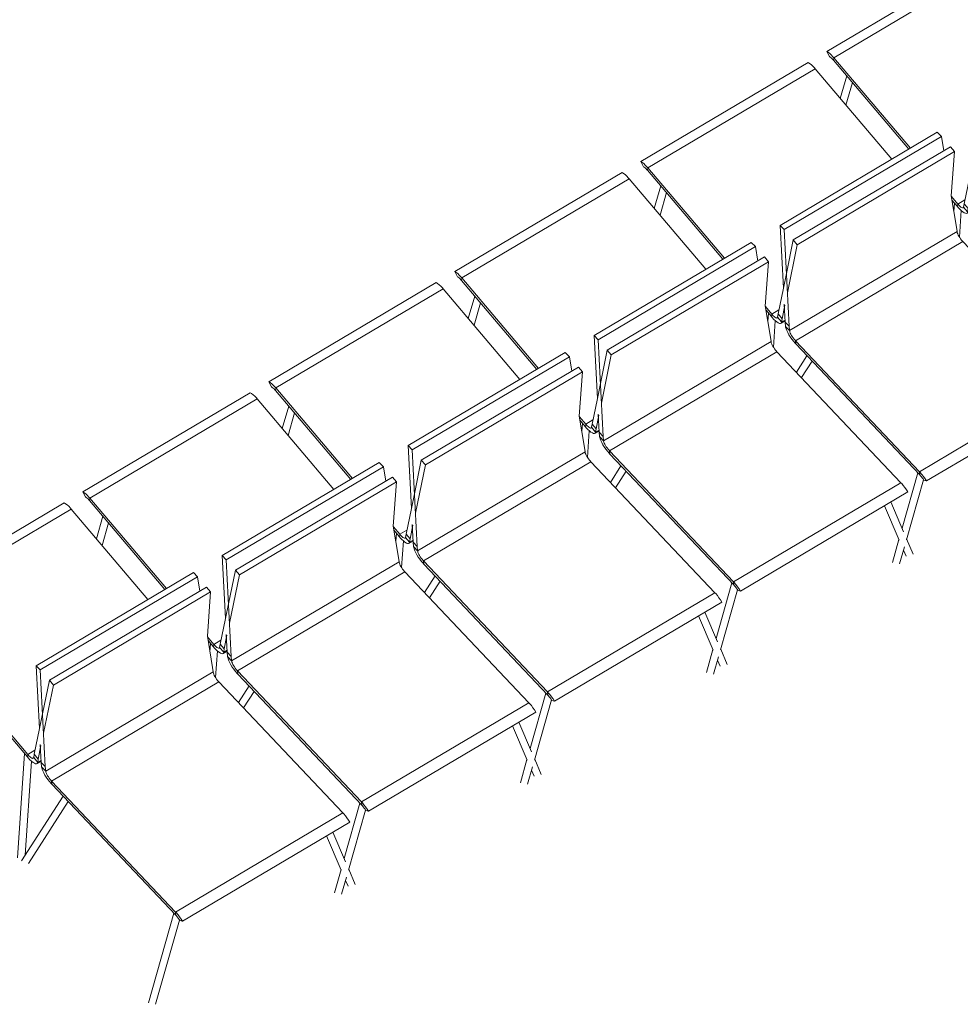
# Model space of a CAD drawing. Header units: millimetres. Extents: x -36631 to 27388, y -24993 to 6945.
# Tile 94 of 256: x -5578 to -3408, y -19226 to -16953. Entities that reach past the tile are written whole.
import ezdxf

# ---------------------------------------------------------------- set-up
doc = ezdxf.new("R2010")
doc.units = ezdxf.units.MM
doc.header["$MEASUREMENT"] = 0
doc.layers.add('Nuevo_09_EI_Mobiliari general', color=7, linetype='Continuous')
doc.layers.add('Nuevo_09_EI_Mobiliari general_Pluma_Nº__1', color=7, linetype='Continuous', lineweight=5)

# ---------------------------------------------------------------- blocks, each defined once
blk = doc.blocks.new('Elem Sección_170_1')
at = {"layer": 'Nuevo_09_EI_Mobiliari general_Pluma_Nº__1', "color": 7, "linetype": 'Continuous', "lineweight": 5}
for p, q in [((-3823.4, -17427.8), (-3460.6, -17212.9)), ((-3814.1, -17437.6), (-3451.3, -17222.8)), ((-3460.6, -17212.9), (-3451.3, -17222.8)), ((-3451.3, -17222.8), (-3445.8, -17255.8)), ((-3428.4, -17359.6), (-3416.2, -17432)), ((-3815.8, -17573), (-3823.4, -17427.8)), ((-3823.4, -17427.8), (-3814.1, -17437.6)), ((-3416.2, -17432), (-3415.1, -17442.1)), ((-3802.4, -17660.7), (-3814.1, -17437.6)), ((-3415.1, -17442.1), (-3801.3, -17670.8)), ((-3415, -17443), (-3415.1, -17442.1)), ((-3414.5, -17445.1), (-3415, -17443)), ((-3413.6, -17447.5), (-3414.5, -17445.1)), ((-3412.3, -17450.2), (-3413.6, -17447.5)), ((-3410.8, -17453), (-3412.3, -17450.2)), ((-3409, -17455.9), (-3410.8, -17453)), ((-3401.6, -17465.3), (-3787.8, -17694)), ((-3407, -17458.8), (-3409, -17455.9)), ((-3404.9, -17461.6), (-3407, -17458.8)), ((-3402.7, -17464.1), (-3404.9, -17461.6)), ((-3401.6, -17465.3), (-3402.7, -17464.1)), ((-3401.6, -17465.3), (-3115.6, -17767.6)), ((-3811.8, -17650.9), (-3813.9, -17609.7)), ((-3810.7, -17660.9), (-3811.8, -17650.9)), ((-3811.8, -17650.9), (-3802.4, -17660.7)), ((-3810.7, -17660.9), (-3810.5, -17662.5)), ((-3810.7, -17660.9), (-3801.3, -17670.8)), ((-3810.5, -17662.5), (-3809.5, -17666.2)), ((-3809.5, -17666.2), (-3807.9, -17670.5)), ((-3807.9, -17670.5), (-3805.7, -17675.2)), ((-3805.7, -17675.2), (-3803, -17680.1)), ((-3803, -17680.1), (-3799.9, -17685.2)), ((-3801.3, -17670.8), (-3802.4, -17660.7)), ((-3801.3, -17670.8), (-3801.2, -17671.7)), ((-3801.2, -17671.7), (-3800.7, -17673.8)), ((-3800.7, -17673.8), (-3799.8, -17676.2)), ((-3799.8, -17676.2), (-3798.5, -17678.9)), ((-3798.5, -17678.9), (-3797, -17681.7)), ((-3797, -17681.7), (-3795.2, -17684.6)), ((-3799.9, -17685.2), (-3796.4, -17690.2)), ((-3796.4, -17690.2), (-3792.7, -17695)), ((-3795.2, -17684.6), (-3793.2, -17687.5)), ((-3793.2, -17687.5), (-3791.1, -17690.3)), ((-3792.7, -17695), (-3788.9, -17699.5)), ((-3791.1, -17690.3), (-3788.9, -17692.8)), ((-3788.9, -17692.8), (-3787.8, -17694)), ((-3788.9, -17699.5), (-3787, -17701.5)), ((-3787.8, -17694), (-3501.8, -17996.3)), ((-3787, -17701.5), (-3787.8, -17694)), ((-3501, -18003.8), (-3787, -17701.5)), ((-3785.8, -17766.9), (-3761.3, -17728.7)), ((-3774.1, -17779.2), (-3749.6, -17741)), ((-3501.8, -17996.3), (-3115.6, -17767.6)), ((-3115.6, -17767.6), (-3113.7, -17769.6)), ((-3113.7, -17769.6), (-3109.9, -17774.1)), ((-3099.6, -17789), (-3485.8, -18017.7)), ((-3109.9, -17774.1), (-3106.2, -17778.9)), ((-3106.2, -17778.9), (-3102.7, -17783.9)), ((-3102.7, -17783.9), (-3099.6, -17789)), ((-3109.3, -17880.8), (-3138.7, -17812.2)), ((-3119.3, -17900.1), (-3153.2, -17820.8)), ((-3087, -17933), (-3102.2, -17897.6)), ((-3103.6, -17936.9), (-3109.4, -17923.2)), ((-3541.8, -18127.1), (-3505.5, -17999.1)), ((-3499.9, -17998.3), (-3501.8, -17996.3)), ((-3501, -18003.8), (-3501.8, -17996.3)), ((-3496.1, -18002.8), (-3499.9, -17998.3)), ((-3531.9, -18153.8), (-3492.5, -18015)), ((-3499.9, -18005), (-3501, -18003.8)), ((-3497.7, -18007.5), (-3499.9, -18005)), ((-3495.6, -18010.3), (-3497.7, -18007.5)), ((-3492.4, -18007.6), (-3496.1, -18002.8)), ((-3493.6, -18013.2), (-3495.6, -18010.3)), ((-3491.8, -18016.1), (-3493.6, -18013.2)), ((-3488.9, -18012.7), (-3492.4, -18007.6)), ((-3491.8, -18016.1), (-3485.8, -18017.7)), ((-3485.8, -18017.7), (-3488.9, -18012.7)), ((-3564.2, -18206.1), (-3549.1, -18152.7)), ((-3547.6, -18209.4), (-3536.3, -18169.6))]:
    blk.add_line(p, q, dxfattribs=at)
blk = doc.blocks.new('Elem Sección_171_1')
at = {"layer": 'Nuevo_09_EI_Mobiliari general_Pluma_Nº__1', "color": 7, "linetype": 'Continuous', "lineweight": 5}
for p, q in [((-4252.6, -17681.9), (-3889.8, -17467.1)), ((-4243.2, -17691.8), (-3880.4, -17476.9)), ((-3889.8, -17467.1), (-3880.4, -17476.9)), ((-3880.4, -17476.9), (-3874.9, -17510)), ((-3857.5, -17613.7), (-3845.3, -17686.1)), ((-4244.9, -17827.1), (-4252.6, -17681.9)), ((-4252.6, -17681.9), (-4243.2, -17691.8)), ((-4231.5, -17914.9), (-4243.2, -17691.8)), ((-3844.2, -17696.2), (-4230.4, -17924.9)), ((-3845.3, -17686.1), (-3844.2, -17696.2)), ((-3844.2, -17697.1), (-3844.2, -17696.2)), ((-3843.6, -17699.2), (-3844.2, -17697.1)), ((-3842.7, -17701.7), (-3843.6, -17699.2)), ((-3841.4, -17704.3), (-3842.7, -17701.7)), ((-3839.9, -17707.2), (-3841.4, -17704.3)), ((-3830.7, -17719.4), (-4216.9, -17948.1)), ((-3838.1, -17710), (-3839.9, -17707.2)), ((-3836.1, -17712.9), (-3838.1, -17710)), ((-3834, -17715.7), (-3836.1, -17712.9)), ((-3831.8, -17718.3), (-3834, -17715.7)), ((-3830.7, -17719.4), (-3831.8, -17718.3)), ((-3830.7, -17719.4), (-3544.7, -18021.7)), ((-4240.9, -17905), (-4243, -17863.8)), ((-4239.8, -17915.1), (-4240.9, -17905)), ((-4240.9, -17905), (-4231.5, -17914.9)), ((-4239.8, -17915.1), (-4239.6, -17916.6)), ((-4239.8, -17915.1), (-4230.4, -17924.9)), ((-4239.6, -17916.6), (-4238.6, -17920.3)), ((-4238.6, -17920.3), (-4237, -17924.6)), ((-4237, -17924.6), (-4234.8, -17929.3)), ((-4234.8, -17929.3), (-4232.1, -17934.2)), ((-4230.4, -17924.9), (-4231.5, -17914.9)), ((-4230.4, -17924.9), (-4230.4, -17925.8)), ((-4230.4, -17925.8), (-4229.8, -17927.9)), ((-4229.8, -17927.9), (-4228.9, -17930.4)), ((-4228.9, -17930.4), (-4227.6, -17933)), ((-4227.6, -17933), (-4226.1, -17935.9)), ((-4232.1, -17934.2), (-4229, -17939.3)), ((-4229, -17939.3), (-4225.5, -17944.3)), ((-4226.1, -17935.9), (-4224.3, -17938.8)), ((-4225.5, -17944.3), (-4221.8, -17949.1)), ((-4224.3, -17938.8), (-4222.3, -17941.6)), ((-4222.3, -17941.6), (-4220.2, -17944.4)), ((-4221.8, -17949.1), (-4218, -17953.6)), ((-4220.2, -17944.4), (-4218, -17947)), ((-4218, -17947), (-4216.9, -17948.1)), ((-4218, -17953.6), (-4216.1, -17955.6)), ((-4216.9, -17948.1), (-3930.9, -18250.4)), ((-4216.1, -17955.6), (-4216.9, -17948.1)), ((-3930.1, -18257.9), (-4216.1, -17955.6)), ((-4214.9, -18021), (-4190.4, -17982.8)), ((-4203.2, -18033.4), (-4178.7, -17995.2)), ((-3930.9, -18250.4), (-3544.7, -18021.7)), ((-3544.7, -18021.7), (-3542.8, -18023.7)), ((-3542.8, -18023.7), (-3539, -18028.2)), ((-3528.7, -18043.1), (-3914.9, -18271.8)), ((-3539, -18028.2), (-3535.3, -18033)), ((-3535.3, -18033), (-3531.8, -18038.1)), ((-3531.8, -18038.1), (-3528.7, -18043.1)), ((-3538.5, -18134.9), (-3567.8, -18066.3)), ((-3548.4, -18154.2), (-3582.3, -18074.9)), ((-3516.1, -18187.1), (-3531.3, -18151.7)), ((-3532.7, -18191), (-3538.5, -18177.3)), ((-3929, -18252.4), (-3930.9, -18250.4)), ((-3930.1, -18257.9), (-3930.9, -18250.4)), ((-3970.9, -18381.2), (-3934.6, -18253.2)), ((-3961, -18407.9), (-3921.6, -18269.1)), ((-3929, -18259.1), (-3930.1, -18257.9)), ((-3925.2, -18256.9), (-3929, -18252.4)), ((-3926.8, -18261.7), (-3929, -18259.1)), ((-3924.7, -18264.4), (-3926.8, -18261.7)), ((-3921.5, -18261.8), (-3925.2, -18256.9)), ((-3922.7, -18267.3), (-3924.7, -18264.4)), ((-3920.9, -18270.2), (-3922.7, -18267.3)), ((-3918, -18266.8), (-3921.5, -18261.8)), ((-3920.9, -18270.2), (-3914.9, -18271.8)), ((-3914.9, -18271.8), (-3918, -18266.8)), ((-3993.3, -18460.2), (-3978.2, -18406.8)), ((-3976.7, -18463.5), (-3965.4, -18423.7))]:
    blk.add_line(p, q, dxfattribs=at)
blk = doc.blocks.new('Elem Sección_172_1')
at = {"layer": 'Nuevo_09_EI_Mobiliari general_Pluma_Nº__1', "color": 7, "linetype": 'Continuous', "lineweight": 5}
for p, q in [((-4681.7, -17936), (-4318.9, -17721.2)), ((-4318.9, -17721.2), (-4309.5, -17731)), ((-4672.3, -17945.9), (-4309.5, -17731)), ((-4309.5, -17731), (-4304, -17764.1)), ((-4286.6, -17867.9), (-4274.4, -17940.3)), ((-4674.1, -18081.3), (-4681.7, -17936)), ((-4681.7, -17936), (-4672.3, -17945.9)), ((-4660.6, -18169), (-4672.3, -17945.9)), ((-4273.4, -17950.3), (-4659.6, -18179)), ((-4274.4, -17940.3), (-4273.4, -17950.3)), ((-4273.3, -17951.2), (-4273.4, -17950.3)), ((-4272.7, -17953.3), (-4273.3, -17951.2)), ((-4271.8, -17955.8), (-4272.7, -17953.3)), ((-4270.5, -17958.4), (-4271.8, -17955.8)), ((-4259.8, -17973.5), (-4646, -18202.2)), ((-4269, -17961.3), (-4270.5, -17958.4)), ((-4267.2, -17964.2), (-4269, -17961.3)), ((-4265.2, -17967), (-4267.2, -17964.2)), ((-4263.1, -17969.8), (-4265.2, -17967)), ((-4260.9, -17972.4), (-4263.1, -17969.8)), ((-4259.8, -17973.5), (-4260.9, -17972.4)), ((-4259.8, -17973.5), (-3973.8, -18275.8)), ((-4670, -18159.1), (-4672.1, -18117.9)), ((-4668.9, -18169.2), (-4670, -18159.1)), ((-4670, -18159.1), (-4660.6, -18169)), ((-4668.9, -18169.2), (-4668.7, -18170.7)), ((-4668.9, -18169.2), (-4659.6, -18179)), ((-4668.7, -18170.7), (-4667.7, -18174.4)), ((-4667.7, -18174.4), (-4666.1, -18178.7)), ((-4666.1, -18178.7), (-4663.9, -18183.4)), ((-4659.6, -18179), (-4660.6, -18169)), ((-4659.6, -18179), (-4659.5, -18179.9)), ((-4659.5, -18179.9), (-4658.9, -18182)), ((-4658.9, -18182), (-4658, -18184.5)), ((-4663.9, -18183.4), (-4661.2, -18188.3)), ((-4661.2, -18188.3), (-4658.1, -18193.4)), ((-4658.1, -18193.4), (-4654.6, -18198.4)), ((-4658, -18184.5), (-4656.7, -18187.2)), ((-4656.7, -18187.2), (-4655.2, -18190)), ((-4655.2, -18190), (-4653.4, -18192.9)), ((-4654.6, -18198.4), (-4650.9, -18203.3)), ((-4653.4, -18192.9), (-4651.4, -18195.7)), ((-4651.4, -18195.7), (-4649.3, -18198.5)), ((-4650.9, -18203.3), (-4647.1, -18207.8)), ((-4649.3, -18198.5), (-4647.1, -18201.1)), ((-4647.1, -18201.1), (-4646, -18202.2)), ((-4646, -18202.2), (-4360, -18504.5)), ((-4645.2, -18209.8), (-4646, -18202.2)), ((-4647.1, -18207.8), (-4645.2, -18209.8)), ((-4359.2, -18512.1), (-4645.2, -18209.8)), ((-4644, -18275.1), (-4619.5, -18236.9)), ((-4632.3, -18287.5), (-4607.8, -18249.3)), ((-4360, -18504.5), (-3973.8, -18275.8)), ((-3973.8, -18275.8), (-3971.9, -18277.8)), ((-3971.9, -18277.8), (-3968.1, -18282.3)), ((-3968.1, -18282.3), (-3964.4, -18287.2)), ((-3964.4, -18287.2), (-3960.9, -18292.2)), ((-3960.9, -18292.2), (-3957.8, -18297.3)), ((-3957.8, -18297.3), (-4344, -18526)), ((-3977.5, -18408.3), (-4011.4, -18329)), ((-3967.6, -18389), (-3996.9, -18320.4)), ((-3945.3, -18441.2), (-3960.4, -18405.9)), ((-3961.8, -18445.2), (-3967.6, -18431.4)), ((-4400, -18635.3), (-4363.7, -18507.3)), ((-4390.1, -18662.1), (-4350.7, -18523.3)), ((-4358.1, -18506.5), (-4360, -18504.5)), ((-4359.2, -18512.1), (-4360, -18504.5)), ((-4358.1, -18513.2), (-4359.2, -18512.1)), ((-4354.3, -18511), (-4358.1, -18506.5)), ((-4355.9, -18515.8), (-4358.1, -18513.2)), ((-4353.8, -18518.6), (-4355.9, -18515.8)), ((-4350.6, -18515.9), (-4354.3, -18511)), ((-4351.8, -18521.4), (-4353.8, -18518.6)), ((-4350, -18524.3), (-4351.8, -18521.4)), ((-4347.1, -18520.9), (-4350.6, -18515.9)), ((-4344, -18526), (-4347.1, -18520.9)), ((-4350, -18524.3), (-4344, -18526)), ((-4422.5, -18714.3), (-4407.3, -18660.9)), ((-4405.8, -18717.6), (-4394.6, -18677.9))]:
    blk.add_line(p, q, dxfattribs=at)
blk = doc.blocks.new('Elem Sección_173_1')
at = {"layer": 'Nuevo_09_EI_Mobiliari general_Pluma_Nº__1', "color": 7, "linetype": 'Continuous', "lineweight": 5}
for p, q in [((-3758.4, -17051.7), (-4144.6, -17280.4)), ((-3742.4, -17066.1), (-4128.6, -17294.8)), ((-3755.3, -17053.7), (-3758.4, -17051.7)), ((-3751.8, -17056.4), (-3755.3, -17053.7)), ((-3748.2, -17059.8), (-3751.8, -17056.4)), ((-3744.3, -17063.9), (-3748.2, -17059.8)), ((-3742.4, -17066.1), (-3744.3, -17063.9)), ((-3565.5, -17275.1), (-3742.4, -17066.1)), ((-3792.9, -17461.4), (-3430.1, -17246.5)), ((-3420.8, -17257.6), (-3430.1, -17246.5)), ((-3783.6, -17472.4), (-3420.8, -17257.6)), ((-3420.8, -17257.6), (-3428.4, -17359.8)), ((-4144.6, -17280.4), (-4141.5, -17282.4)), ((-4138.6, -17292.3), (-4144.6, -17280.4)), ((-4141.5, -17282.4), (-4138, -17285.1)), ((-4138.6, -17292.3), (-4136.8, -17293.4)), ((-4138, -17285.1), (-4134.4, -17288.5)), ((-4136.8, -17293.4), (-4134.8, -17295)), ((-4134.8, -17295), (-4132.7, -17297)), ((-4134.4, -17288.5), (-4130.5, -17292.6)), ((-4130.5, -17292.6), (-4128.6, -17294.8)), ((-4128.6, -17294.8), (-4129.5, -17300.5)), ((-3951.7, -17503.8), (-4128.6, -17294.8)), ((-4132.7, -17297), (-4130.5, -17299.3)), ((-4130.5, -17299.3), (-4129.5, -17300.5)), ((-4129.5, -17300.5), (-3955.5, -17506)), ((-4113.6, -17388.7), (-4098.8, -17336.7)), ((-4100.4, -17404.2), (-4085.7, -17352.2)), ((-3808.8, -17538.9), (-3792.9, -17461.4)), ((-3806.4, -17583.7), (-3783.6, -17472.4)), ((-3783.6, -17472.4), (-3792.9, -17461.4)), ((-3815.8, -17573), (-3808.8, -17538.9)), ((-3828, -17632.1), (-3815.8, -17573)), ((-3818.7, -17643.2), (-3812.2, -17611.7)), ((-3842.6, -17632.7), (-3857.2, -17615.4)), ((-3855.8, -17623.8), (-3843.4, -17638.4)), ((-3851.5, -17649.6), (-3850.2, -17630.4)), ((-3842.6, -17632.7), (-3843.4, -17638.4)), ((-3842.6, -17632.7), (-3826.1, -17622.9)), ((-3841.5, -17634), (-3842.6, -17632.7)), ((-3839.3, -17636.3), (-3841.5, -17634)), ((-3837.2, -17638.2), (-3839.3, -17636.3)), ((-3829.1, -17639.8), (-3828, -17632.1)), ((-3818.7, -17643.2), (-3828, -17632.1)), ((-3841.5, -17640.6), (-3843.4, -17638.4)), ((-3837.7, -17644.7), (-3841.5, -17640.6)), ((-3838.4, -17709.5), (-3834.4, -17647.8)), ((-3834, -17648.1), (-3837.7, -17644.7)), ((-3835.2, -17639.8), (-3837.2, -17638.2)), ((-3833.5, -17640.9), (-3835.2, -17639.8)), ((-3830.5, -17650.8), (-3834, -17648.1)), ((-3831.9, -17641.5), (-3833.5, -17640.9)), ((-3830.7, -17641.7), (-3831.9, -17641.5)), ((-3829.7, -17641.3), (-3830.7, -17641.7)), ((-3827.4, -17652.8), (-3830.5, -17650.8)), ((-3829.2, -17640.4), (-3829.7, -17641.3)), ((-3829.1, -17639.8), (-3829.2, -17640.4)), ((-3819.7, -17650.8), (-3829.1, -17639.8)), ((-3824.7, -17653.9), (-3827.4, -17652.8)), ((-3822.5, -17654.1), (-3824.7, -17653.9)), ((-3820.9, -17653.5), (-3822.5, -17654.1)), ((-3811.9, -17648.1), (-3820.9, -17653.5)), ((-3819.9, -17651.9), (-3820.9, -17653.5)), ((-3819.7, -17650.8), (-3819.9, -17651.9)), ((-3819.7, -17650.8), (-3818.7, -17643.2)), ((-3812, -17646.2), (-3819.7, -17650.8))]:
    blk.add_line(p, q, dxfattribs=at)
blk = doc.blocks.new('Elem Sección_174_1')
at = {"layer": 'Nuevo_09_EI_Mobiliari general_Pluma_Nº__1', "color": 7, "linetype": 'Continuous', "lineweight": 5}
for p, q in [((-4187.5, -17305.9), (-4573.7, -17534.6)), ((-4184.4, -17307.8), (-4187.5, -17305.9)), ((-4181, -17310.5), (-4184.4, -17307.8)), ((-4177.3, -17314), (-4181, -17310.5)), ((-4173.5, -17318), (-4177.3, -17314)), ((-4171.5, -17320.2), (-4173.5, -17318)), ((-4171.5, -17320.2), (-4557.7, -17548.9)), ((-3994.7, -17529.2), (-4171.5, -17320.2)), ((-4222, -17715.5), (-3859.2, -17500.7)), ((-3849.9, -17511.7), (-3859.2, -17500.7)), ((-4212.7, -17726.5), (-3849.9, -17511.7)), ((-3849.9, -17511.7), (-3857.5, -17613.9)), ((-4573.7, -17534.6), (-4570.6, -17536.5)), ((-4567.7, -17546.4), (-4573.7, -17534.6)), ((-4570.6, -17536.5), (-4567.2, -17539.2)), ((-4567.7, -17546.4), (-4565.9, -17547.6)), ((-4567.2, -17539.2), (-4563.5, -17542.7)), ((-4563.5, -17542.7), (-4559.7, -17546.7)), ((-4565.9, -17547.6), (-4563.9, -17549.1)), ((-4563.9, -17549.1), (-4561.8, -17551.1)), ((-4561.8, -17551.1), (-4559.7, -17553.4)), ((-4559.7, -17546.7), (-4557.7, -17548.9)), ((-4559.7, -17553.4), (-4558.6, -17554.7)), ((-4557.7, -17548.9), (-4558.6, -17554.7)), ((-4558.6, -17554.7), (-4384.6, -17760.1)), ((-4380.9, -17757.9), (-4557.7, -17548.9)), ((-4542.7, -17642.8), (-4527.9, -17590.9)), ((-4529.5, -17658.4), (-4514.8, -17606.4)), ((-4237.9, -17793), (-4222, -17715.5)), ((-4235.5, -17837.8), (-4212.7, -17726.5)), ((-4212.7, -17726.5), (-4222, -17715.5)), ((-4244.9, -17827.1), (-4237.9, -17793)), ((-4257.1, -17886.3), (-4244.9, -17827.1)), ((-4271.7, -17886.8), (-4286.3, -17869.6)), ((-4284.9, -17877.9), (-4272.5, -17892.5)), ((-4280.6, -17903.7), (-4279.3, -17884.5)), ((-4271.7, -17886.8), (-4272.5, -17892.5)), ((-4271.7, -17886.8), (-4255.2, -17877)), ((-4270.6, -17888.1), (-4271.7, -17886.8)), ((-4258.2, -17893.9), (-4257.1, -17886.3)), ((-4247.8, -17897.3), (-4257.1, -17886.3)), ((-4247.8, -17897.3), (-4241.3, -17865.8)), ((-4270.6, -17894.8), (-4272.5, -17892.5)), ((-4268.4, -17890.4), (-4270.6, -17888.1)), ((-4266.8, -17898.8), (-4270.6, -17894.8)), ((-4266.3, -17892.3), (-4268.4, -17890.4)), ((-4267.6, -17963.6), (-4263.5, -17901.9)), ((-4263.1, -17902.2), (-4266.8, -17898.8)), ((-4264.4, -17893.9), (-4266.3, -17892.3)), ((-4262.6, -17895), (-4264.4, -17893.9)), ((-4259.7, -17904.9), (-4263.1, -17902.2)), ((-4261, -17895.6), (-4262.6, -17895)), ((-4259.8, -17895.8), (-4261, -17895.6)), ((-4258.8, -17895.4), (-4259.8, -17895.8)), ((-4256.5, -17906.9), (-4259.7, -17904.9)), ((-4258.3, -17894.5), (-4258.8, -17895.4)), ((-4258.2, -17893.9), (-4258.3, -17894.5)), ((-4248.9, -17904.9), (-4258.2, -17893.9)), ((-4253.8, -17908), (-4256.5, -17906.9)), ((-4251.6, -17908.2), (-4253.8, -17908)), ((-4250, -17907.6), (-4251.6, -17908.2)), ((-4241, -17902.2), (-4250, -17907.6)), ((-4249, -17906.1), (-4250, -17907.6)), ((-4248.9, -17904.9), (-4249, -17906.1)), ((-4248.9, -17904.9), (-4247.8, -17897.3)), ((-4241.1, -17900.3), (-4248.9, -17904.9))]:
    blk.add_line(p, q, dxfattribs=at)
blk = doc.blocks.new('Elem Sección_175_1')
at = {"layer": 'Nuevo_09_EI_Mobiliari general_Pluma_Nº__1', "color": 7, "linetype": 'Continuous', "lineweight": 5}
for p, q in [((-4616.7, -17560), (-5002.9, -17788.7)), ((-4613.5, -17561.9), (-4616.7, -17560)), ((-4610.1, -17564.7), (-4613.5, -17561.9)), ((-4606.4, -17568.1), (-4610.1, -17564.7)), ((-4602.6, -17572.1), (-4606.4, -17568.1)), ((-4600.7, -17574.4), (-4986.9, -17803.1)), ((-4600.7, -17574.4), (-4602.6, -17572.1)), ((-4423.8, -17783.3), (-4600.7, -17574.4)), ((-4651.1, -17969.6), (-4288.3, -17754.8)), ((-4641.8, -17980.7), (-4279, -17765.8)), ((-4279, -17765.8), (-4288.3, -17754.8)), ((-4279, -17765.8), (-4286.6, -17868)), ((-5002.9, -17788.7), (-4999.7, -17790.6)), ((-4996.8, -17800.6), (-5002.9, -17788.7)), ((-4999.7, -17790.6), (-4996.3, -17793.4)), ((-4996.3, -17793.4), (-4992.6, -17796.8)), ((-4996.8, -17800.6), (-4995, -17801.7)), ((-4995, -17801.7), (-4993, -17803.2)), ((-4993, -17803.2), (-4990.9, -17805.2)), ((-4992.6, -17796.8), (-4988.8, -17800.8)), ((-4990.9, -17805.2), (-4988.8, -17807.5)), ((-4988.8, -17800.8), (-4986.9, -17803.1)), ((-4988.8, -17807.5), (-4987.7, -17808.8)), ((-4986.9, -17803.1), (-4987.7, -17808.8)), ((-4987.7, -17808.8), (-4813.7, -18014.2)), ((-4810, -18012), (-4986.9, -17803.1)), ((-4971.8, -17897), (-4957, -17845)), ((-4958.6, -17912.5), (-4943.9, -17860.5)), ((-4667, -18047.1), (-4651.1, -17969.6)), ((-4641.8, -17980.7), (-4651.1, -17969.6)), ((-4664.6, -18091.9), (-4641.8, -17980.7)), ((-4674.1, -18081.3), (-4667, -18047.1)), ((-4686.2, -18140.4), (-4674.1, -18081.3)), ((-4700.8, -18140.9), (-4715.4, -18123.7)), ((-4714, -18132), (-4701.6, -18146.6)), ((-4700.8, -18140.9), (-4684.3, -18131.1)), ((-4676.9, -18151.4), (-4670.4, -18119.9)), ((-4709.7, -18157.8), (-4708.4, -18138.6)), ((-4700.8, -18140.9), (-4701.6, -18146.6)), ((-4699.7, -18148.9), (-4701.6, -18146.6)), ((-4699.7, -18142.2), (-4700.8, -18140.9)), ((-4697.6, -18144.5), (-4699.7, -18142.2)), ((-4695.9, -18152.9), (-4699.7, -18148.9)), ((-4695.4, -18146.5), (-4697.6, -18144.5)), ((-4696.7, -18217.7), (-4692.6, -18156)), ((-4692.2, -18156.3), (-4695.9, -18152.9)), ((-4693.5, -18148), (-4695.4, -18146.5)), ((-4691.7, -18149.1), (-4693.5, -18148)), ((-4688.8, -18159.1), (-4692.2, -18156.3)), ((-4690.1, -18149.8), (-4691.7, -18149.1)), ((-4688.9, -18149.9), (-4690.1, -18149.8)), ((-4688, -18149.5), (-4688.9, -18149.9)), ((-4685.6, -18161), (-4688.8, -18159.1)), ((-4687.4, -18148.7), (-4688, -18149.5)), ((-4687.3, -18148), (-4687.4, -18148.7)), ((-4687.3, -18148), (-4686.2, -18140.4)), ((-4678, -18159), (-4687.3, -18148)), ((-4676.9, -18151.4), (-4686.2, -18140.4)), ((-4670.1, -18156.4), (-4679.1, -18161.7)), ((-4678.1, -18160.2), (-4679.1, -18161.7)), ((-4678, -18159), (-4678.1, -18160.2)), ((-4678, -18159), (-4676.9, -18151.4)), ((-4670.2, -18154.4), (-4678, -18159)), ((-4682.9, -18162.1), (-4685.6, -18161)), ((-4680.7, -18162.3), (-4682.9, -18162.1)), ((-4679.1, -18161.7), (-4680.7, -18162.3))]:
    blk.add_line(p, q, dxfattribs=at)
blk = doc.blocks.new('Elem Sección_176_1')
at = {"layer": 'Nuevo_09_EI_Mobiliari general_Pluma_Nº__1', "color": 7, "linetype": 'Continuous', "lineweight": 5}
for p, q in [((-5110.8, -18190.1), (-4748, -17975.3)), ((-4748, -17975.3), (-4738.7, -17985.2)), ((-5101.4, -18200), (-4738.7, -17985.2)), ((-4738.7, -17985.2), (-4733.1, -18018.2)), ((-4715.7, -18122), (-4703.6, -18194.4)), ((-5103.2, -18335.4), (-5110.8, -18190.1)), ((-5110.8, -18190.1), (-5101.4, -18200)), ((-5089.8, -18423.1), (-5101.4, -18200)), ((-4702.5, -18204.4), (-5088.7, -18433.2)), ((-4703.6, -18194.4), (-4702.5, -18204.4)), ((-4702.4, -18205.3), (-4702.5, -18204.4)), ((-4701.8, -18207.5), (-4702.4, -18205.3)), ((-4688.9, -18227.6), (-5075.1, -18456.3)), ((-4700.9, -18209.9), (-4701.8, -18207.5)), ((-4699.6, -18212.6), (-4700.9, -18209.9)), ((-4698.1, -18215.4), (-4699.6, -18212.6)), ((-4696.3, -18218.3), (-4698.1, -18215.4)), ((-4694.3, -18221.2), (-4696.3, -18218.3)), ((-4692.2, -18223.9), (-4694.3, -18221.2)), ((-4690, -18226.5), (-4692.2, -18223.9)), ((-4688.9, -18227.6), (-4690, -18226.5)), ((-4688.9, -18227.6), (-4402.9, -18529.9)), ((-5099.1, -18413.2), (-5101.2, -18372)), ((-5098, -18423.3), (-5099.1, -18413.2)), ((-5099.1, -18413.2), (-5089.8, -18423.1)), ((-5098, -18423.3), (-5097.8, -18424.8)), ((-5098, -18423.3), (-5088.7, -18433.2)), ((-5097.8, -18424.8), (-5096.8, -18428.6)), ((-5096.8, -18428.6), (-5095.2, -18432.8)), ((-5095.2, -18432.8), (-5093, -18437.5)), ((-5088.7, -18433.2), (-5089.8, -18423.1)), ((-5093, -18437.5), (-5090.3, -18442.5)), ((-5090.3, -18442.5), (-5087.2, -18447.5)), ((-5088.7, -18433.2), (-5088.6, -18434)), ((-5088.6, -18434), (-5088, -18436.2)), ((-5088, -18436.2), (-5087.1, -18438.6)), ((-5087.2, -18447.5), (-5083.7, -18452.5)), ((-5087.1, -18438.6), (-5085.8, -18441.3)), ((-5085.8, -18441.3), (-5084.3, -18444.1)), ((-5084.3, -18444.1), (-5082.5, -18447)), ((-5083.7, -18452.5), (-5080, -18457.4)), ((-5082.5, -18447), (-5080.5, -18449.9)), ((-5080.5, -18449.9), (-5078.4, -18452.6)), ((-5078.4, -18452.6), (-5076.2, -18455.2)), ((-5076.2, -18455.2), (-5075.1, -18456.3)), ((-5080, -18457.4), (-5076.2, -18461.9)), ((-5076.2, -18461.9), (-5074.3, -18463.9)), ((-5075.1, -18456.3), (-4789.1, -18758.6)), ((-5074.3, -18463.9), (-5075.1, -18456.3)), ((-4788.3, -18766.2), (-5074.3, -18463.9)), ((-5073.1, -18529.2), (-5048.6, -18491)), ((-5061.4, -18541.6), (-5036.9, -18503.4)), ((-4789.1, -18758.6), (-4402.9, -18529.9)), ((-4402.9, -18529.9), (-4401, -18532)), ((-4401, -18532), (-4397.2, -18536.4)), ((-4397.2, -18536.4), (-4393.5, -18541.3)), ((-4393.5, -18541.3), (-4390, -18546.3)), ((-4390, -18546.3), (-4386.9, -18551.4)), ((-4386.9, -18551.4), (-4773.1, -18780.1)), ((-4406.6, -18662.4), (-4440.5, -18583.1)), ((-4396.7, -18643.2), (-4426, -18574.5)), ((-4374.4, -18695.3), (-4389.5, -18660)), ((-4390.9, -18699.3), (-4396.7, -18685.6)), ((-4829.1, -18889.4), (-4792.8, -18761.4)), ((-4787.2, -18760.7), (-4789.1, -18758.6)), ((-4788.3, -18766.2), (-4789.1, -18758.6)), ((-4787.2, -18767.3), (-4788.3, -18766.2)), ((-4783.4, -18765.2), (-4787.2, -18760.7)), ((-4785, -18769.9), (-4787.2, -18767.3)), ((-4782.9, -18772.7), (-4785, -18769.9)), ((-4779.7, -18770), (-4783.4, -18765.2)), ((-4780.9, -18775.5), (-4782.9, -18772.7)), ((-4776.2, -18775), (-4779.7, -18770)), ((-4819.2, -18916.2), (-4779.8, -18777.4)), ((-4779.1, -18778.4), (-4780.9, -18775.5)), ((-4779.1, -18778.4), (-4773.1, -18780.1)), ((-4773.1, -18780.1), (-4776.2, -18775)), ((-4851.6, -18968.5), (-4836.4, -18915)), ((-4834.9, -18971.7), (-4823.7, -18932))]:
    blk.add_line(p, q, dxfattribs=at)
blk = doc.blocks.new('Elem Sección_177_1')
at = {"layer": 'Nuevo_09_EI_Mobiliari general_Pluma_Nº__1', "color": 7, "linetype": 'Continuous', "lineweight": 5}
for p, q in [((-5045.8, -17814.1), (-5432, -18042.8)), ((-5042.6, -17816), (-5045.8, -17814.1)), ((-5039.2, -17818.8), (-5042.6, -17816)), ((-5035.5, -17822.2), (-5039.2, -17818.8)), ((-5029.8, -17828.5), (-5416, -18057.2)), ((-5031.7, -17826.2), (-5035.5, -17822.2)), ((-5029.8, -17828.5), (-5031.7, -17826.2)), ((-4852.9, -18037.4), (-5029.8, -17828.5)), ((-5080.2, -18223.8), (-4717.4, -18008.9)), ((-5070.9, -18234.8), (-4708.1, -18019.9)), ((-4708.1, -18019.9), (-4717.4, -18008.9)), ((-4708.1, -18019.9), (-4715.7, -18122.1)), ((-5432, -18042.8), (-5428.8, -18044.8)), ((-5425.9, -18054.7), (-5432, -18042.8)), ((-5428.8, -18044.8), (-5425.4, -18047.5)), ((-5425.9, -18054.7), (-5424.1, -18055.8)), ((-5425.4, -18047.5), (-5421.7, -18050.9)), ((-5424.1, -18055.8), (-5422.2, -18057.4)), ((-5422.2, -18057.4), (-5420, -18059.3)), ((-5421.7, -18050.9), (-5417.9, -18054.9)), ((-5420, -18059.3), (-5417.9, -18061.6)), ((-5417.9, -18054.9), (-5416, -18057.2)), ((-5417.9, -18061.6), (-5416.8, -18062.9)), ((-5416, -18057.2), (-5416.8, -18062.9)), ((-5416.8, -18062.9), (-5242.8, -18268.4)), ((-5239.1, -18266.1), (-5416, -18057.2)), ((-5400.9, -18151.1), (-5386.1, -18099.1)), ((-5387.8, -18166.6), (-5373, -18114.6)), ((-5096.1, -18301.2), (-5080.2, -18223.8)), ((-5070.9, -18234.8), (-5080.2, -18223.8)), ((-5093.8, -18346), (-5070.9, -18234.8)), ((-5103.2, -18335.4), (-5096.1, -18301.2)), ((-5115.3, -18394.5), (-5103.2, -18335.4)), ((-5129.9, -18395), (-5144.5, -18377.8)), ((-5143.1, -18386.1), (-5130.7, -18400.8)), ((-5129.9, -18395), (-5113.4, -18385.3)), ((-5106, -18405.5), (-5099.5, -18374)), ((-5138.8, -18411.9), (-5137.5, -18392.7)), ((-5129.9, -18395), (-5130.7, -18400.8)), ((-5128.8, -18403), (-5130.7, -18400.8)), ((-5128.8, -18396.3), (-5129.9, -18395)), ((-5126.7, -18398.6), (-5128.8, -18396.3)), ((-5125, -18407), (-5128.8, -18403)), ((-5124.6, -18400.6), (-5126.7, -18398.6)), ((-5125.8, -18471.8), (-5121.7, -18410.1)), ((-5121.3, -18410.5), (-5125, -18407)), ((-5122.6, -18402.1), (-5124.6, -18400.6)), ((-5120.8, -18403.3), (-5122.6, -18402.1)), ((-5119.2, -18403.9), (-5120.8, -18403.3)), ((-5118, -18404), (-5119.2, -18403.9)), ((-5117.1, -18403.6), (-5118, -18404)), ((-5116.5, -18402.8), (-5117.1, -18403.6)), ((-5116.4, -18402.1), (-5116.5, -18402.8)), ((-5116.4, -18402.1), (-5115.3, -18394.5)), ((-5107.1, -18413.1), (-5116.4, -18402.1)), ((-5106, -18405.5), (-5115.3, -18394.5)), ((-5107.1, -18413.1), (-5106, -18405.5)), ((-5099.3, -18408.5), (-5107.1, -18413.1)), ((-5117.9, -18413.2), (-5121.3, -18410.5)), ((-5114.7, -18415.1), (-5117.9, -18413.2)), ((-5112, -18416.2), (-5114.7, -18415.1)), ((-5109.8, -18416.5), (-5112, -18416.2)), ((-5108.2, -18415.8), (-5109.8, -18416.5)), ((-5099.2, -18410.5), (-5108.2, -18415.8)), ((-5107.2, -18414.3), (-5108.2, -18415.8)), ((-5107.1, -18413.1), (-5107.2, -18414.3))]:
    blk.add_line(p, q, dxfattribs=at)
blk = doc.blocks.new('Elem Sección_178_1')
at = {"layer": 'Nuevo_09_EI_Mobiliari general_Pluma_Nº__1', "color": 7, "linetype": 'Continuous', "lineweight": 5}
for p, q in [((-5539.9, -18444.3), (-5177.1, -18229.4)), ((-5530.6, -18454.1), (-5167.8, -18239.3)), ((-5177.1, -18229.4), (-5167.8, -18239.3)), ((-5167.8, -18239.3), (-5162.2, -18272.3)), ((-5144.8, -18376.1), (-5132.7, -18448.5)), ((-5532.3, -18589.5), (-5539.9, -18444.3)), ((-5539.9, -18444.3), (-5530.6, -18454.1)), ((-5518.9, -18677.2), (-5530.6, -18454.1)), ((-5132.7, -18448.5), (-5131.6, -18458.6)), ((-5131.6, -18458.6), (-5517.8, -18687.3)), ((-5131.5, -18459.4), (-5131.6, -18458.6)), ((-5130.9, -18461.6), (-5131.5, -18459.4)), ((-5130, -18464), (-5130.9, -18461.6)), ((-5128.7, -18466.7), (-5130, -18464)), ((-5127.2, -18469.5), (-5128.7, -18466.7)), ((-5125.4, -18472.4), (-5127.2, -18469.5)), ((-5123.4, -18475.3), (-5125.4, -18472.4)), ((-5121.3, -18478), (-5123.4, -18475.3)), ((-5119.1, -18480.6), (-5121.3, -18478)), ((-5118.1, -18481.8), (-5504.3, -18710.5)), ((-5118.1, -18481.8), (-5119.1, -18480.6)), ((-5118.1, -18481.8), (-4832, -18784.1)), ((-5528.2, -18667.4), (-5530.4, -18626.2)), ((-5527.1, -18677.4), (-5528.2, -18667.4)), ((-5528.2, -18667.4), (-5518.9, -18677.2)), ((-5527.1, -18677.4), (-5526.9, -18679)), ((-5527.1, -18677.4), (-5517.8, -18687.3)), ((-5526.9, -18679), (-5525.9, -18682.7)), ((-5525.9, -18682.7), (-5524.3, -18687)), ((-5517.8, -18687.3), (-5518.9, -18677.2)), ((-5524.3, -18687), (-5522.1, -18691.6)), ((-5522.1, -18691.6), (-5519.4, -18696.6)), ((-5519.4, -18696.6), (-5516.3, -18701.6)), ((-5517.8, -18687.3), (-5517.7, -18688.2)), ((-5517.7, -18688.2), (-5517.1, -18690.3)), ((-5517.1, -18690.3), (-5516.2, -18692.7)), ((-5516.3, -18701.6), (-5512.8, -18706.7)), ((-5516.2, -18692.7), (-5514.9, -18695.4)), ((-5514.9, -18695.4), (-5513.4, -18698.2)), ((-5513.4, -18698.2), (-5511.6, -18701.1)), ((-5511.6, -18701.1), (-5509.6, -18704)), ((-5509.6, -18704), (-5507.5, -18706.7)), ((-5512.8, -18706.7), (-5509.1, -18711.5)), ((-5509.1, -18711.5), (-5505.3, -18716)), ((-5507.5, -18706.7), (-5505.3, -18709.3)), ((-5505.3, -18709.3), (-5504.3, -18710.5)), ((-5505.3, -18716), (-5503.4, -18718)), ((-5504.3, -18710.5), (-5218.2, -19012.8)), ((-5503.4, -18718), (-5504.3, -18710.5)), ((-5217.4, -19020.3), (-5503.4, -18718)), ((-5573.4, -18894.3), (-5477.7, -18745.2)), ((-5557.7, -18900.5), (-5466, -18757.5)), ((-5218.2, -19012.8), (-4832, -18784.1)), ((-4832, -18784.1), (-4830.1, -18786.1)), ((-4830.1, -18786.1), (-4826.3, -18790.6)), ((-4826.3, -18790.6), (-4822.6, -18795.4)), ((-4822.6, -18795.4), (-4819.1, -18800.4)), ((-4816, -18805.5), (-5202.2, -19034.2)), ((-4819.1, -18800.4), (-4816, -18805.5)), ((-4835.8, -18916.5), (-4869.7, -18837.3)), ((-4825.8, -18897.3), (-4855.1, -18828.7)), ((-4803.5, -18949.5), (-4818.6, -18914.1)), ((-4820, -18953.4), (-4825.9, -18939.7)), ((-5280.7, -19222.6), (-5221.9, -19015.5)), ((-5216.3, -19014.8), (-5218.2, -19012.8)), ((-5217.4, -19020.3), (-5218.2, -19012.8)), ((-5216.3, -19021.5), (-5217.4, -19020.3)), ((-5212.5, -19019.3), (-5216.3, -19014.8)), ((-5214.1, -19024), (-5216.3, -19021.5)), ((-5212, -19026.8), (-5214.1, -19024)), ((-5208.8, -19024.1), (-5212.5, -19019.3)), ((-5264.1, -19225.8), (-5208.9, -19031.5)), ((-5210, -19029.7), (-5212, -19026.8)), ((-5208.3, -19032.6), (-5210, -19029.7)), ((-5205.3, -19029.1), (-5208.8, -19024.1)), ((-5208.3, -19032.6), (-5202.2, -19034.2)), ((-5202.2, -19034.2), (-5205.3, -19029.1))]:
    blk.add_line(p, q, dxfattribs=at)
blk = doc.blocks.new('Elem Sección_179_1')
at = {"layer": 'Nuevo_09_EI_Mobiliari general_Pluma_Nº__1', "color": 7, "linetype": 'Continuous', "lineweight": 5}
for p, q in [((-5474.9, -18068.2), (-5861.1, -18296.9)), ((-5471.7, -18070.2), (-5474.9, -18068.2)), ((-5458.9, -18082.6), (-5845.1, -18311.3)), ((-5468.3, -18072.9), (-5471.7, -18070.2)), ((-5464.6, -18076.3), (-5468.3, -18072.9)), ((-5460.8, -18080.3), (-5464.6, -18076.3)), ((-5458.9, -18082.6), (-5460.8, -18080.3)), ((-5282, -18291.5), (-5458.9, -18082.6)), ((-5509.3, -18477.9), (-5146.5, -18263)), ((-5137.2, -18274), (-5146.5, -18263)), ((-5500, -18488.9), (-5137.2, -18274)), ((-5137.2, -18274), (-5144.8, -18376.3)), ((-5861.1, -18296.9), (-5857.9, -18298.9)), ((-5855, -18308.8), (-5861.1, -18296.9)), ((-5857.9, -18298.9), (-5854.5, -18301.6)), ((-5855, -18308.8), (-5853.2, -18309.9)), ((-5854.5, -18301.6), (-5850.8, -18305)), ((-5853.2, -18309.9), (-5851.3, -18311.5)), ((-5851.3, -18311.5), (-5849.2, -18313.4)), ((-5850.8, -18305), (-5847, -18309.1)), ((-5849.2, -18313.4), (-5847, -18315.7)), ((-5847, -18309.1), (-5845.1, -18311.3)), ((-5847, -18315.7), (-5845.9, -18317)), ((-5845.1, -18311.3), (-5845.9, -18317)), ((-5845.9, -18317), (-5559.9, -18654.9)), ((-5559, -18649.2), (-5845.1, -18311.3)), ((-5873.7, -18559), (-5815.2, -18353.2)), ((-5857.1, -18562.3), (-5802.1, -18368.7)), ((-5525.3, -18555.3), (-5509.3, -18477.9)), ((-5500, -18488.9), (-5509.3, -18477.9)), ((-5522.9, -18600.1), (-5500, -18488.9)), ((-5532.3, -18589.5), (-5525.3, -18555.3)), ((-5544.4, -18648.6), (-5532.3, -18589.5)), ((-5535.1, -18659.6), (-5528.6, -18628.2)), ((-5582.6, -18887.8), (-5566.6, -18646.9)), ((-5559, -18649.2), (-5559.9, -18654.9)), ((-5557.9, -18657.1), (-5559.9, -18654.9)), ((-5559, -18649.2), (-5542.5, -18639.4)), ((-5557.9, -18650.4), (-5559, -18649.2)), ((-5555.8, -18652.7), (-5557.9, -18650.4)), ((-5554.1, -18661.2), (-5557.9, -18657.1)), ((-5553.7, -18654.7), (-5555.8, -18652.7)), ((-5551.7, -18656.3), (-5553.7, -18654.7)), ((-5549.9, -18657.4), (-5551.7, -18656.3)), ((-5548.3, -18658), (-5549.9, -18657.4)), ((-5547.1, -18658.1), (-5548.3, -18658)), ((-5546.2, -18657.8), (-5547.1, -18658.1)), ((-5545.6, -18656.9), (-5546.2, -18657.8)), ((-5545.5, -18656.2), (-5545.6, -18656.9)), ((-5545.5, -18656.2), (-5544.4, -18648.6)), ((-5536.2, -18667.3), (-5545.5, -18656.2)), ((-5535.1, -18659.6), (-5544.4, -18648.6)), ((-5536.2, -18667.3), (-5535.1, -18659.6)), ((-5565.2, -18881.6), (-5550.8, -18664.3)), ((-5550.4, -18664.6), (-5554.1, -18661.2)), ((-5547, -18667.3), (-5550.4, -18664.6)), ((-5543.9, -18669.3), (-5547, -18667.3)), ((-5541.1, -18670.4), (-5543.9, -18669.3)), ((-5539, -18670.6), (-5541.1, -18670.4)), ((-5537.3, -18669.9), (-5539, -18670.6)), ((-5528.3, -18664.6), (-5537.3, -18669.9)), ((-5536.4, -18668.4), (-5537.3, -18669.9)), ((-5536.2, -18667.3), (-5536.4, -18668.4)), ((-5528.4, -18662.7), (-5536.2, -18667.3))]:
    blk.add_line(p, q, dxfattribs=at)
blk = doc.blocks.new('Elem Sección_181_1')
at = {"layer": 'Nuevo_09_EI_Mobiliari general_Pluma_Nº__1', "color": 7, "linetype": 'Continuous', "lineweight": 5}
for p, q in [((-5651.4, -16399.4), (-5661.8, -16337.4)), ((-6036.5, -16638.2), (-5650.3, -16409.5)), ((-5650.3, -16409.5), (-5651.4, -16399.4)), ((-5650.3, -16409.5), (-5650.2, -16410.4)), ((-6023, -16661.4), (-5636.8, -16432.7)), ((-5650.2, -16410.4), (-5649.7, -16412.5)), ((-5649.7, -16412.5), (-5648.7, -16414.9)), ((-5648.7, -16414.9), (-5647.5, -16417.6)), ((-5647.5, -16417.6), (-5645.9, -16420.4)), ((-5645.9, -16420.4), (-5644.2, -16423.3)), ((-5644.2, -16423.3), (-5642.2, -16426.2)), ((-5642.2, -16426.2), (-5640.1, -16429)), ((-5640.1, -16429), (-5637.9, -16431.5)), ((-5637.9, -16431.5), (-5636.8, -16432.7)), ((-5636.8, -16432.7), (-5350.8, -16735)), ((-6041.1, -16562), (-6037.6, -16628.1)), ((-6044.5, -16620.8), (-6037.6, -16628.1)), ((-6044.5, -16629.7), (-6036.5, -16638.2)), ((-6043.1, -16637.9), (-6044.5, -16634)), ((-6037.6, -16628.1), (-6036.5, -16638.2)), ((-6040.9, -16642.6), (-6043.1, -16637.9)), ((-6038.2, -16647.5), (-6040.9, -16642.6)), ((-6035.1, -16652.6), (-6038.2, -16647.5)), ((-6036.4, -16639.1), (-6036.5, -16638.2)), ((-6035.9, -16641.2), (-6036.4, -16639.1)), ((-6034.9, -16643.7), (-6035.9, -16641.2)), ((-6031.6, -16657.6), (-6035.1, -16652.6)), ((-6033.7, -16646.3), (-6034.9, -16643.7)), ((-6032.1, -16649.2), (-6033.7, -16646.3)), ((-6030.4, -16652), (-6032.1, -16649.2)), ((-6027.9, -16662.4), (-6031.6, -16657.6)), ((-6028.4, -16654.9), (-6030.4, -16652)), ((-6026.3, -16657.7), (-6028.4, -16654.9)), ((-6024.1, -16660.2), (-6026.3, -16657.7)), ((-6024.1, -16666.9), (-6027.9, -16662.4)), ((-6023, -16661.4), (-6024.1, -16660.2)), ((-6022.2, -16668.9), (-6024.1, -16666.9)), ((-6023, -16661.4), (-5737, -16963.7)), ((-6022.2, -16668.9), (-6023, -16661.4)), ((-5736.1, -16971.2), (-6022.2, -16668.9)), ((-6021, -16734.3), (-5996.5, -16696.1)), ((-6009.3, -16746.7), (-5984.8, -16708.5)), ((-5350.8, -16735), (-5737, -16963.7)), ((-5348.9, -16737), (-5350.8, -16735)), ((-5345, -16741.5), (-5348.9, -16737)), ((-5341.4, -16746.3), (-5345, -16741.5)), ((-5337.9, -16751.4), (-5341.4, -16746.3)), ((-5721, -16985.1), (-5334.8, -16756.4)), ((-5334.8, -16756.4), (-5337.9, -16751.4)), ((-5354.5, -16867.5), (-5388.4, -16788.2)), ((-5344.5, -16848.2), (-5373.9, -16779.6)), ((-5322.2, -16900.4), (-5337.3, -16865)), ((-5338.7, -16904.3), (-5344.6, -16890.6)), ((-5777, -17094.5), (-5740.7, -16966.5)), ((-5737, -16963.7), (-5735.1, -16965.7)), ((-5736.1, -16971.2), (-5737, -16963.7)), ((-5736.1, -16971.2), (-5735.1, -16972.4)), ((-5735.1, -16965.7), (-5731.2, -16970.2)), ((-5735.1, -16972.4), (-5732.9, -16975)), ((-5732.9, -16975), (-5730.8, -16977.7)), ((-5731.2, -16970.2), (-5727.6, -16975)), ((-5730.8, -16977.7), (-5728.8, -16980.6)), ((-5727.6, -16975), (-5724.1, -16980.1)), ((-5767, -17121.2), (-5727.6, -16982.4)), ((-5728.8, -16980.6), (-5727, -16983.5)), ((-5727, -16983.5), (-5721, -16985.1)), ((-5724.1, -16980.1), (-5721, -16985.1)), ((-5799.4, -17173.5), (-5784.3, -17120.1)), ((-5782.8, -17176.8), (-5771.5, -17137))]:
    blk.add_line(p, q, dxfattribs=at)
blk = doc.blocks.new('Elem Sección_292_1')
at = {"layer": 'Nuevo_09_EI_Mobiliari general_Pluma_Nº__1', "color": 7, "linetype": 'Continuous', "lineweight": 5}
for p, q in [((-3329.3, -16797.6), (-3715.5, -17026.3)), ((-3313.3, -16812), (-3699.5, -17040.7)), ((-3326.2, -16799.6), (-3329.3, -16797.6)), ((-3322.7, -16802.3), (-3326.2, -16799.6)), ((-3319, -16805.7), (-3322.7, -16802.3)), ((-3315.2, -16809.7), (-3319, -16805.7)), ((-3313.3, -16812), (-3315.2, -16809.7)), ((-3136.4, -17020.9), (-3313.3, -16812)), ((-3363.8, -17207.3), (-3001, -16992.4)), ((-2991.7, -17003.4), (-3001, -16992.4)), ((-3354.5, -17218.3), (-2991.7, -17003.4)), ((-2991.7, -17003.4), (-2999.3, -17105.7)), ((-3715.5, -17026.3), (-3712.4, -17028.3)), ((-3709.5, -17038.2), (-3715.5, -17026.3)), ((-3712.4, -17028.3), (-3708.9, -17031)), ((-3709.5, -17038.2), (-3707.7, -17039.3)), ((-3708.9, -17031), (-3705.2, -17034.4)), ((-3707.7, -17039.3), (-3705.7, -17040.9)), ((-3705.7, -17040.9), (-3703.6, -17042.8)), ((-3705.2, -17034.4), (-3701.4, -17038.5)), ((-3703.6, -17042.8), (-3701.4, -17045.1)), ((-3701.4, -17038.5), (-3699.5, -17040.7)), ((-3701.4, -17045.1), (-3700.3, -17046.4)), ((-3699.5, -17040.7), (-3700.3, -17046.4)), ((-3700.3, -17046.4), (-3526.4, -17251.9)), ((-3522.6, -17249.6), (-3699.5, -17040.7)), ((-3684.5, -17134.6), (-3669.7, -17082.6)), ((-3671.3, -17150.1), (-3656.6, -17098.1)), ((-3379.7, -17284.7), (-3363.8, -17207.3)), ((-3377.3, -17329.5), (-3354.5, -17218.3)), ((-3354.5, -17218.3), (-3363.8, -17207.3)), ((-3386.7, -17318.9), (-3379.7, -17284.7)), ((-3398.9, -17378), (-3386.7, -17318.9)), ((-3413.5, -17378.6), (-3428.1, -17361.3)), ((-3389.5, -17389), (-3383.1, -17357.5)), ((-3426.7, -17369.6), (-3414.3, -17384.3)), ((-3422.4, -17395.4), (-3421.1, -17376.3)), ((-3413.5, -17378.6), (-3414.3, -17384.3)), ((-3412.4, -17386.5), (-3414.3, -17384.3)), ((-3413.5, -17378.6), (-3397, -17368.8)), ((-3412.4, -17379.8), (-3413.5, -17378.6)), ((-3410.2, -17382.1), (-3412.4, -17379.8)), ((-3408.6, -17390.6), (-3412.4, -17386.5)), ((-3408.1, -17384.1), (-3410.2, -17382.1)), ((-3406.1, -17385.7), (-3408.1, -17384.1)), ((-3404.3, -17386.8), (-3406.1, -17385.7)), ((-3402.8, -17387.4), (-3404.3, -17386.8)), ((-3401.5, -17387.5), (-3402.8, -17387.4)), ((-3400.6, -17387.2), (-3401.5, -17387.5)), ((-3400.1, -17386.3), (-3400.6, -17387.2)), ((-3400, -17385.6), (-3400.1, -17386.3)), ((-3400, -17385.6), (-3398.9, -17378)), ((-3390.6, -17396.7), (-3400, -17385.6)), ((-3389.5, -17389), (-3398.9, -17378)), ((-3409.3, -17455.3), (-3405.2, -17393.7)), ((-3404.9, -17394), (-3408.6, -17390.6)), ((-3401.4, -17396.7), (-3404.9, -17394)), ((-3398.3, -17398.7), (-3401.4, -17396.7)), ((-3395.6, -17399.8), (-3398.3, -17398.7)), ((-3393.4, -17400), (-3395.6, -17399.8)), ((-3391.8, -17399.3), (-3393.4, -17400)), ((-3382.8, -17394), (-3391.8, -17399.3)), ((-3390.8, -17397.8), (-3391.8, -17399.3)), ((-3390.6, -17396.7), (-3390.8, -17397.8)), ((-3390.6, -17396.7), (-3389.5, -17389)), ((-3382.9, -17392.1), (-3390.6, -17396.7))]:
    blk.add_line(p, q, dxfattribs=at)

msp = doc.modelspace()

# ---------------------------------------------------------------- block references
at = {"layer": 'Nuevo_09_EI_Mobiliari general', "lineweight": 0}
for name in ['Elem Sección_181_1', 'Elem Sección_292_1', 'Elem Sección_173_1', 'Elem Sección_170_1', 'Elem Sección_174_1', 'Elem Sección_171_1', 'Elem Sección_175_1', 'Elem Sección_172_1', 'Elem Sección_177_1', 'Elem Sección_176_1', 'Elem Sección_179_1', 'Elem Sección_178_1']:
    msp.add_blockref(name, (0, 0), dxfattribs=at)

doc.saveas('drawing.dxf')
